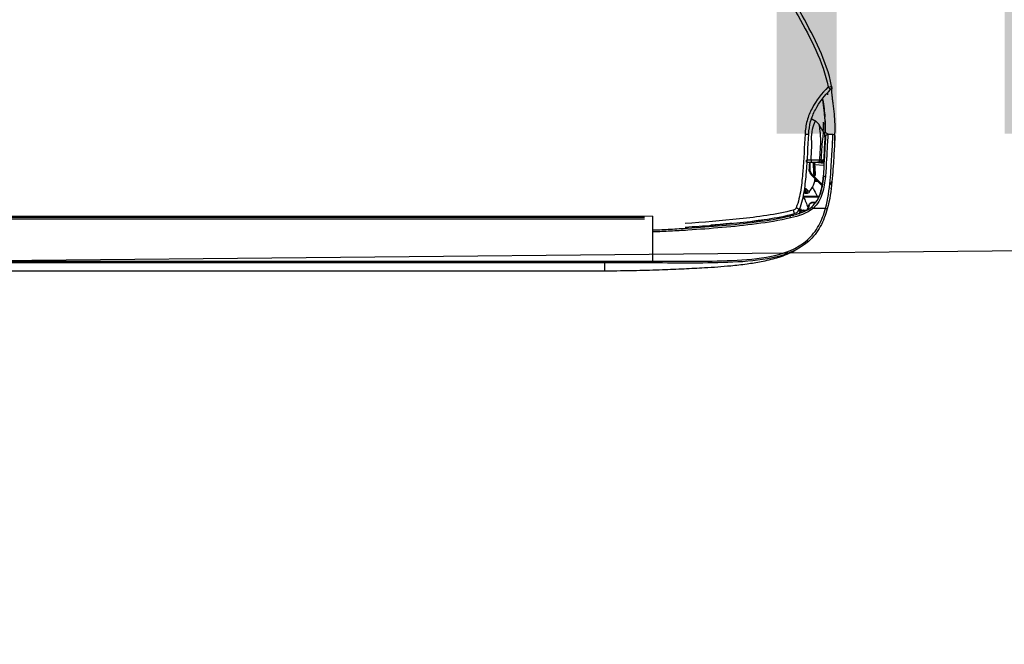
# Model space of a CAD drawing. Header units: millimetres. Extents: x 922208 to 1069538, y -182208 to -99877.
# Tile 109 of 256: x 983241 to 983492, y -161102 to -160942. Entities that reach past the tile are written whole.
import ezdxf
from ezdxf import colors
from ezdxf.entities.mleader import LeaderData, LeaderLine
from ezdxf.math import Vec2, Vec3

# ---------------------------------------------------------------- set-up
doc = ezdxf.new("R2010")
doc.units = ezdxf.units.MM
doc.header["$MEASUREMENT"] = 0
doc.linetypes.add('HIDDEN', pattern=[20, 10, -10])
for name, color, linetype, lineweight in [('IS_KLIM Opis_Średnice', 7, 'Continuous', 9), ('IS_POWRÓT', 5, 'HIDDEN', 30), ('Nowe_220-A Ściany_Nr_pióra__7', 7, 'Continuous', 13)]:
    doc.layers.add(name, color=color, linetype=linetype, lineweight=lineweight)
doc.layers.add('IS_KLIM_urządzenia', color=3, linetype='Continuous')
doc.styles.add('STYL_AUTOMATYCZNY_1', font='arial.ttf')

# ---------------------------------------------------------------- blocks, each defined once
blk = doc.blocks.new('parter01')
at = {"layer": 'Nowe_220-A Ściany_Nr_pióra__7', "color": 7, "linetype": 'Continuous', "lineweight": 0, "insert": (983422.05573, -101324.08834), "char_height": 125, "attachment_point": 7, "style": 'STYL_AUTOMATYCZNY_1'}
blk.add_mtext('\\A1;{\\pql;\\pt0;\\fArial|b0|i0|c238|p0;\\W1.000000;hp 85\\fArial|b0|i0|c238|p0;\\W1.000000;\\A1{\\H.66x;\\S^  ;}\\fArial|b0|i0|c238|p0;\\W1.000000;\\fArial|b0|i0|c238|p0;\\W1.000000;}', dxfattribs=at)
blk = doc.blocks.new('G$CFEA986A8')
at = {"layer": 'IS_KLIM_urządzenia', "linetype": 'Continuous'}
for p, q in [((965.15, 28.07), (964.65, 27.59)), ((964.65, 27.59), (965.09, 28)), ((965.09, 28), (964.65, 27.59)), ((965.08, 27.99), (964.65, 27.59)), ((965.08, 28), (964.75, 27.68)), ((964.76, 27.69), (965.08, 27.99)), ((965.13, 27.95), (965.13, 27.96)), ((965.13, 27.94), (965.13, 27.94)), ((965.13, 27.94), (965.13, 27.94)), ((960.8, 27.59), (960.8, 27.59)), ((960.8, 27.59), (960.8, 27.58)), ((960.8, 27.58), (960.8, 27.58)), ((962.82, 27.01), (965.29, 26.79)), ((965.33, 27.29), (963.06, 27.49)), ((965.34, 27.5), (963.25, 27.5)), ((963.62, 27.59), (963.77, 27.59)), ((963.77, 27.59), (963.62, 27.59)), ((963.62, 27.59), (963.62, 27.59)), ((963.62, 27.59), (963.62, 27.59)), ((963.78, 27.59), (963.64, 27.59)), ((963.65, 27.59), (963.64, 27.59)), ((963.64, 27.59), (963.65, 27.59)), ((964.65, 27.59), (963.77, 27.59)), ((964.65, 27.59), (963.78, 27.59)), ((963.81, 27.59), (964.11, 27.59)), ((964.11, 27.59), (963.81, 27.59)), ((964.65, 27.59), (963.82, 27.59)), ((963.82, 27.59), (963.82, 27.59)), ((963.96, 27.59), (964.65, 27.59)), ((963.96, 27.59), (963.96, 27.59)), ((964.65, 27.59), (963.96, 27.59)), ((963.96, 27.59), (964.65, 27.59)), ((963.96, 27.59), (963.96, 27.59)), ((964.65, 27.59), (963.96, 27.59)), ((964.64, 27.59), (964.65, 27.59)), ((964.66, 27.6), (964.65, 27.59)), ((964.65, 27.59), (964.66, 27.6)), ((964.65, 27.59), (964.65, 27.59)), ((964.65, 27.58), (964.65, 27.59)), ((964.65, 27.59), (964.65, 27.59)), ((964.65, 27.59), (964.65, 27.59)), ((964.65, 27.59), (964.65, 27.59)), ((964.65, 27.59), (964.65, 27.59)), ((964.65, 27.59), (964.65, 27.59)), ((964.65, 27.59), (964.65, 27.59)), ((964.65, 27.58), (964.65, 27.58)), ((962.04, 24.32), (962.13, 24.22)), ((962.13, 24.22), (964.85, 21.51)), ((962.13, 24.22), (962.49, 24.22)), ((962.49, 24.22), (962.22, 24.49)), ((964.88, 21.83), (962.49, 24.22)), ((962.49, 24.22), (962.63, 24.22)), ((46.52, 13.96), (921.55, 13.84)), ((48.58, 13.7), (919.48, 13.58)), ((919.48, 13.06), (48.58, 13.18)), ((921.53, 13.84), (921.53, 2.34)), ((58.73, 0), (909.33, -0.12)), ((58.74, 2.46), (909.33, 2.34)), ((909.33, 1.87), (58.74, 1.98))]:
    blk.add_line(p, q, dxfattribs=at)
for centre, radius, start, end in [((966.23, 46.82), 1, 314.7826, 11.7219), ((965.57, 23.69), 0.5, 174.3028, 174.8572)]:
    blk.add_arc(centre, radius, start, end, dxfattribs=at)
at = {"layer": 'IS_KLIM_urządzenia', "linetype": 'Continuous', "extrusion": (0, 0, -1)}
for centre, start, end in [((-966.24, 34.23), 2.819, 90), ((-967.54, 34.23), 90, 182.7932)]:
    blk.add_arc(centre, 0.5, start, end, dxfattribs=at)
at = {"layer": 'IS_KLIM_urządzenia', "linetype": 'Continuous'}
for centre, major_axis, ratio, start_param, end_param in [((966.23, 46.82), (-0.979, -0.203), 0.056856, 1.631801, 3.141593), ((966.23, 46.82), (-0.704, 0.71), 0.020204, 3.141593, 4.63148), ((960.36, 34.82), (0.999, -0.049), 0.051256, 4.768713, 6.283185), ((960.36, 34.78), (0.999, -0.047), 0.051373, 4.768607, 6.283185), ((960.8, 28.09), (0, 0.5), 0.002816, 3.141639, 4.764644), ((961.96, 28.09), (0, 0.5), 0.000868, 1.518284, 3.141546), ((963.62, 27.79), (0, -0.2), 0.000013, 0.000046, 1.220385), ((963.74, 28.09), (0, 0.5), 0.707175, 3.141658, 4.713759), ((964.11, 27.79), (0, 0.2), 0.000013, 3.141639, 4.361977), ((964.21, 28.09), (0, 0.5), 0.707187, 3.141658, 4.713902), ((961.71, 25.79), (-0.25, 0.009), 0.004928, 4.721292, 6.283312), ((964.1, 27.28), (-0.499, -0.033), 0.703948, 5.100293, 5.413725), ((962.22, 24.49), (0.177, 0.177), 0.009872, 1.573264, 3.141593), ((965.57, 23.69), (0.498, -0.05), 0.399009, 1.576336, 3.142289), ((965.57, 23.69), (0.498, -0.045), 0.399039, 1.572475, 3.141593), ((965.57, 23.75), (0.498, -0.042), 0.40242, 1.570829, 3.141593), ((966.78, 22.67), (-0.498, 0.048), 0.655613, 1.68664, 3.142509), ((960.03, 20.77), (-0.282, 0.413), 0.898755, 3.126761, 4.122323), ((960.3, 20.73), (0.367, 0.34), 0.8822, 4.14442, 5.443074), ((960.62, 20.38), (0.376, 0.33), 0.885836, 4.168001, 5.478744), ((957.43, 15.43), (0.263, -0.965), 0.021464, 0, 1.498233), ((958.09, 16.02), (0.925, -0.381), 0.043497, 4.774575, 6.283185), ((959.1, 15.2), (0.191, 0.059), 0.212832, 0.62596, 2.147611), ((959.21, 15.5), (-0.19, -0.061), 0.210046, 3.10566, 3.756008), ((959.99, 15.18), (0, 0.2), 0.433029, 0, 1.56207), ((961.57, 16.6), (-0.192, 0.056), 0.184381, 0, 0.981312), ((962.44, 15.81), (0.326, -0.379), 0.006066, 3.141593, 4.776304), ((962.34, 17.18), (0, 0.2), 0.576627, 0, 1.56207), ((965.61, 15.81), (-0.482, 0.133), 0.040619, 1.62052, 3.141593), ((956.69, 13.39), (0.117, -0.486), 0.019962, 1.512141, 3.141593), ((959.27, 14.73), (-0.18, 0.087), 0.196125, 0, 1.166038), ((960.96, 7.75), (-0.331, 0.375), 0.006851, 1.634627, 3.141593), ((921.53, 2.37), (0, 0.5), 0.000014, 1.623156, 3.109817)]:
    blk.add_ellipse(centre, major_axis=major_axis, ratio=ratio, start_param=start_param, end_param=end_param, dxfattribs=at)
at = {"layer": 'IS_KLIM_urządzenia', "linetype": 'Continuous', "extrusion": (0, 0, -1)}
for centre, major_axis, ratio, start_param, end_param in [((964.65, 28.09), (0.266, -0.423), 1, 5.550236, 6.844477), ((964.05, 27.59), (-0.725, 0), 0.000047, 1.659786, 2.553482), ((964.05, 27.59), (-0.725, 0), 0.000047, 3.72973, 4.623425)]:
    blk.add_ellipse(centre, major_axis=major_axis, ratio=ratio, start_param=start_param, end_param=end_param, dxfattribs=at)
at = {"layer": 'IS_KLIM_urządzenia', "linetype": 'Continuous'}
for points, knots in [([(954.75, 84.14), (954.63, 82.47), (954.61, 80.8), (954.69, 77.48), (954.82, 75.82), (955.37, 72.52), (955.81, 70.89), (957.03, 67.83), (957.82, 66.37), (960.23, 62.03), (961.84, 59.14), (964.54, 53.15), (965.62, 50.05), (966.3, 46.78)], [0, 0, 0, 0, 0.125, 0.125, 0.25, 0.25, 0.375, 0.375, 0.5, 0.5, 0.75, 0.75, 1, 1, 1, 1]), ([(967.2, 47.03), (965.86, 53.51), (962.85, 59.33), (958.84, 66.5), (958.05, 67.93), (956.79, 70.95), (956.34, 72.56), (955.76, 75.84), (955.63, 77.48), (955.55, 80.78), (955.57, 82.47), (955.68, 84.1)], [0, 0, 0, 0, 0.5, 0.5, 0.625, 0.625, 0.75, 0.75, 0.875, 0.875, 1, 1, 1, 1]), ([(966.3, 46.78), (964.67, 45.16), (963.24, 43.34), (961.67, 40.33), (961.23, 39.26), (960.62, 37.05), (960.47, 35.91), (960.41, 34.77)], [0, 0, 0, 0, 0.5, 0.5, 0.75, 0.75, 1, 1, 1, 1]), ([(961.36, 34.77), (961.41, 35.86), (961.55, 36.93), (962.13, 39.01), (962.55, 40.02), (964.04, 42.86), (965.39, 44.59), (966.93, 46.11)], [0, 0, 0, 0, 0.25, 0.25, 0.5, 0.5, 1, 1, 1, 1]), ([(967.94, 32.46), (967.98, 33.04), (968.04, 34.37), (968.09, 36.58), (968.01, 38.79), (967.83, 40.67), (967.66, 42.07), (967.47, 43.41), (967.32, 44.56), (967.24, 45.44), (967.23, 46.03), (967.25, 46.23), (967.27, 46.26)], [0, 0, 0, 0, 0.115267, 0.254457, 0.395518, 0.463491, 0.528201, 0.59274, 0.664878, 0.754718, 0.87115, 1, 1, 1, 1]), ([(967.3, 46.34), (967.3, 46.34), (967.31, 46.4), (967.29, 46.6), (967.29, 46.62), (967.29, 46.62)], [0, 0, 0, 0, 0.020014, 0.885037, 1, 1, 1, 1]), ([(965.56, 35.11), (965.56, 35.53), (965.57, 36.73), (965.52, 38.45), (965.36, 40.28), (965.19, 41.69), (965.03, 42.84), (964.95, 43.45), (964.92, 43.67)], [0, 0, 0, 0, 0.166496, 0.472954, 0.620259, 0.762905, 0.910022, 1, 1, 1, 1]), ([(961.96, 28.12), (962.02, 29.2), (962.07, 30.28), (962.16, 31.9), (962.19, 32.44), (962.06, 33.52), (962.05, 34.06), (962.26, 35.6), (962.42, 36.56), (962.87, 37.76), (963, 38.06), (963.01, 38.08)], [0, 0, 0, 0, 0.25, 0.25, 0.375, 0.375, 0.5, 0.5, 0.75, 0.75, 1, 1, 1, 1]), ([(964.07, 37.1), (963.98, 37.24), (963.79, 37.51), (963.45, 37.81), (963.16, 38.01), (963.04, 38.08), (963, 38.1)], [0, 0, 0, 0, 0.309065, 0.631823, 0.868077, 1, 1, 1, 1]), ([(964.07, 37.09), (963.98, 37.24), (963.78, 37.5), (963.44, 37.81), (963.16, 38), (963.05, 38.06), (963.01, 38.08)], [0, 0, 0, 0, 0.319138, 0.64537, 0.882709, 1, 1, 1, 1]), ([(965.05, 37.8), (965.06, 37.67), (965.08, 37.54), (965.1, 37.37), (965.1, 37.34), (965.1, 37.31)], [0, 0, 0, 0, 0.794972, 0.794972, 1, 1, 1, 1]), ([(964.04, 37.07), (964.04, 37.05), (964.05, 36.71), (964.19, 35.39), (964.31, 34.5), (964.4, 32.69), (964.28, 31.78), (964.18, 29.94), (964.14, 29.01), (964.09, 28.09)], [0, 0, 0, 0, 0.25, 0.25, 0.5, 0.5, 0.75, 0.75, 1, 1, 1, 1]), ([(964.56, 28.09), (964.61, 29), (964.65, 29.9), (964.75, 31.71), (964.82, 32.66), (965.03, 34.22), (965.11, 34.83), (965.16, 35.22), (965.17, 35.23), (965.17, 35.22), (965.17, 35.22), (965.17, 35.22)], [0, 0, 0, 0, 0.284008, 0.284008, 0.568016, 0.568016, 0.852024, 0.852024, 0.994028, 0.994028, 1, 1, 1, 1]), ([(965.46, 34.09), (965.46, 34.09), (965.46, 34.09), (965.46, 34.09), (965.46, 34.13), (965.46, 34.18), (965.46, 34.24), (965.45, 34.36), (965.43, 34.59), (965.34, 34.9), (965.23, 35.11), (965.15, 35.22)], [0, 0, 0, 0, 0.001602, 0.502486, 0.642444, 0.701637, 0.729046, 0.756167, 0.815817, 0.90057, 1, 1, 1, 1]), ([(965.16, 35.25), (965.59, 35.16), (966, 35.01), (966.42, 34.77), (966.45, 34.76), (966.47, 34.74)], [0, 0, 0, 0, 0.941622, 0.941622, 1, 1, 1, 1]), ([(965.16, 35.22), (965.2, 35.15), (965.31, 34.98), (965.39, 34.73), (965.43, 34.55), (965.44, 34.49)], [0, 0, 0, 0, 0.324072, 0.765618, 1, 1, 1, 1]), ([(965.46, 34.03), (965.46, 34.06), (965.46, 34.12), (965.46, 34.12), (965.46, 34.12), (965.46, 34.13), (965.46, 34.13), (965.46, 34.15), (965.46, 34.19), (965.46, 34.32), (965.43, 34.62), (965.36, 34.97), (965.2, 35.18), (965.16, 35.22)], [0, 0, 0, 0, 0.103876, 0.340883, 0.382554, 0.387142, 0.39037, 0.395164, 0.414092, 0.462737, 0.590801, 0.905937, 1, 1, 1, 1]), ([(960.41, 34.72), (960.26, 31.56), (960.06, 28.4), (959.71, 23.67), (959.56, 22.09), (959.07, 18.98), (958.75, 17.44), (958.13, 15.95)], [0, 0, 0, 0, 0.5, 0.5, 0.75, 0.75, 1, 1, 1, 1]), ([(959.02, 15.64), (959.64, 17.15), (959.98, 18.72), (960.49, 21.88), (960.64, 23.48), (961.01, 28.3), (961.2, 31.53), (961.35, 34.73)], [0, 0, 0, 0, 0.25, 0.25, 0.5, 0.5, 1, 1, 1, 1]), ([(960.41, 34.77), (960.41, 34.77), (960.41, 34.77), (960.41, 34.75), (960.41, 34.74), (960.41, 34.72)], [0, 0, 0, 0, 0.001414, 0.001414, 1, 1, 1, 1]), ([(961.35, 34.73), (961.35, 34.73), (961.35, 34.73), (961.35, 34.74), (961.36, 34.76), (961.36, 34.77)], [0, 0, 0, 0, 0.001471, 0.001471, 1, 1, 1, 1]), ([(965.08, 23.79), (965.34, 26.88), (965.47, 29.57), (965.69, 33.25), (965.74, 34.25), (965.74, 34.25)], [0, 0, 0, 0, 0.500106, 0.500106, 1, 1, 1, 1]), ([(965.46, 34.05), (965.46, 34.04), (965.46, 34.03), (965.45, 33.91), (965.44, 33.65), (965.38, 32.61), (965.33, 31.63), (965.24, 29.85), (965.2, 28.96), (965.15, 28.07)], [0, 0, 0, 0, 0.02439, 0.02439, 0.219512, 0.219512, 0.609756, 0.609756, 1, 1, 1, 1]), ([(966.24, 34.73), (966.24, 34.73), (966.19, 33.69), (965.98, 29.9), (965.85, 27.14), (965.59, 23.95)], [0, 0, 0, 0, 0.5, 0.5, 1, 1, 1, 1]), ([(965.63, 15.79), (966.27, 18.17), (966.59, 20.61), (967.02, 25.18), (967.13, 27.31), (967.34, 30.85), (967.42, 32.29), (967.52, 34.22), (967.54, 34.73), (967.54, 34.73)], [0, 0, 0, 0, 0.25, 0.25, 0.5, 0.5, 0.75, 0.75, 1, 1, 1, 1]), ([(968.04, 34.21), (968.04, 34.21), (968.01, 33.7), (967.91, 31.81), (967.82, 30.4), (967.61, 26.94), (967.5, 24.85), (967.06, 20.38), (966.74, 18), (966.09, 15.68)], [0, 0, 0, 0, 0.25, 0.25, 0.5, 0.5, 0.75, 0.75, 1, 1, 1, 1]), ([(967.95, 32.55), (967.95, 32.54), (967.95, 32.54), (967.95, 32.53), (967.95, 32.53), (967.95, 32.53), (967.95, 32.52), (967.95, 32.52)], [0, 0, 0, 0, 0.491862, 0.491862, 0.745898, 0.745898, 1, 1, 1, 1]), ([(961.96, 28.12), (961.63, 28.12), (961.3, 28.12), (960.91, 28.12), (960.86, 28.12), (960.81, 28.12)], [0, 0, 0, 0, 0.8646, 0.8646, 1, 1, 1, 1]), ([(964.09, 28.09), (963.86, 28.1), (963.57, 28.1), (962.96, 28.11), (962.63, 28.11), (962.19, 28.12), (962.07, 28.12), (961.96, 28.12)], [0, 0, 0, 0, 0.429825, 0.429825, 0.859756, 0.859756, 1, 1, 1, 1]), ([(965.15, 28.07), (965.15, 28.07), (965.11, 28.07), (964.96, 28.08), (964.85, 28.08), (964.67, 28.09), (964.62, 28.09), (964.56, 28.09)], [0, 0, 0, 0, 0.429933, 0.429933, 0.859697, 0.859697, 1, 1, 1, 1]), ([(961.46, 25.8), (961.45, 25.7), (961.46, 25.6), (961.49, 25.29), (961.56, 25.06), (961.74, 24.69), (961.85, 24.53), (962, 24.36), (962.02, 24.34), (962.04, 24.32)], [0, 0, 0, 0, 0.177731, 0.177731, 0.59018, 0.59018, 0.940555, 0.940555, 1, 1, 1, 1]), ([(961.52, 27.59), (961.52, 27.5), (961.51, 27.41), (961.49, 26.81), (961.47, 26.31), (961.46, 25.8)], [0, 0, 0, 0, 0.152905, 0.152905, 1, 1, 1, 1]), ([(961.63, 27.59), (961.65, 27.59), (961.67, 27.59), (961.77, 27.59), (961.86, 27.59), (962.03, 27.59), (962.11, 27.59), (962.18, 27.59), (962.19, 27.59), (962.2, 27.59)], [0, 0, 0, 0, 0.082278, 0.082278, 0.515336, 0.515336, 0.94848, 0.94848, 1, 1, 1, 1]), ([(961.7, 25.79), (961.71, 25.96), (961.72, 26.13), (961.74, 26.73), (961.75, 27.16), (961.77, 27.59)], [0, 0, 0, 0, 0.277754, 0.277754, 1, 1, 1, 1]), ([(962.22, 24.49), (962.08, 24.63), (961.96, 24.8), (961.79, 25.15), (961.74, 25.34), (961.71, 25.62), (961.7, 25.71), (961.7, 25.79)], [0, 0, 0, 0, 0.410681, 0.410681, 0.822529, 0.822529, 1, 1, 1, 1]), ([(961.96, 27.59), (962.06, 27.59), (962.15, 27.59), (962.52, 27.59), (962.8, 27.59), (963.31, 27.59), (963.54, 27.59), (963.74, 27.59)], [0, 0, 0, 0, 0.140214, 0.140214, 0.570124, 0.570124, 1, 1, 1, 1]), ([(962.2, 27.59), (962.36, 27.59), (962.53, 27.59), (963.01, 27.59), (963.32, 27.59), (963.62, 27.59)], [0, 0, 0, 0, 0.351844, 0.351844, 1, 1, 1, 1]), ([(962.41, 27.59), (962.46, 26.77), (962.51, 25.96), (962.59, 24.83), (962.61, 24.52), (962.63, 24.22)], [0, 0, 0, 0, 0.726529, 0.726529, 1, 1, 1, 1]), ([(962.85, 24.21), (962.84, 24.38), (962.82, 24.54), (962.77, 25.38), (962.73, 26.04), (962.67, 27), (962.65, 27.3), (962.63, 27.59)], [0, 0, 0, 0, 0.147619, 0.147619, 0.738093, 0.738093, 1, 1, 1, 1]), ([(963.06, 27.49), (963.03, 27.49), (962.99, 27.48), (962.93, 27.44), (962.9, 27.41), (962.86, 27.33), (962.84, 27.29), (962.82, 27.19), (962.81, 27.14), (962.81, 27.06), (962.81, 27.04), (962.82, 27.01)], [0, 0, 0, 0, 0.247479, 0.247479, 0.496795, 0.496795, 0.717384, 0.717384, 0.907765, 0.907765, 1, 1, 1, 1]), ([(963.62, 27.59), (963.63, 27.59), (963.63, 27.59), (963.63, 27.59), (963.64, 27.59), (963.67, 27.59), (963.7, 27.59), (963.73, 27.59), (963.74, 27.59), (963.75, 27.59)], [0, 0, 0, 0, 0.03684, 0.03684, 0.184198, 0.184198, 0.773632, 0.773632, 1, 1, 1, 1]), ([(963.62, 27.59), (963.64, 27.59), (963.66, 27.59), (963.7, 27.59), (963.73, 27.59), (963.76, 27.59), (963.77, 27.59), (963.78, 27.59)], [0, 0, 0, 0, 0.33263, 0.33263, 0.794188, 0.794188, 1, 1, 1, 1]), ([(963.62, 27.59), (963.63, 27.59), (963.63, 27.59), (963.64, 27.59), (963.64, 27.59), (963.67, 27.59), (963.7, 27.59), (963.76, 27.59), (963.79, 27.59), (963.82, 27.59)], [0, 0, 0, 0, 0.02531, 0.02531, 0.126549, 0.126549, 0.531507, 0.531507, 1, 1, 1, 1]), ([(963.78, 27.59), (963.77, 27.59), (963.76, 27.59), (963.72, 27.59), (963.68, 27.59), (963.65, 27.59)], [0, 0, 0, 0, 0.257776, 0.257776, 1, 1, 1, 1]), ([(963.65, 27.59), (963.66, 27.59), (963.67, 27.59), (963.72, 27.59), (963.75, 27.59), (963.78, 27.59)], [0, 0, 0, 0, 0.26079, 0.26079, 1, 1, 1, 1]), ([(964.21, 27.59), (964.25, 27.59), (964.29, 27.59), (964.43, 27.59), (964.51, 27.59), (964.62, 27.59), (964.65, 27.59), (964.65, 27.59)], [0, 0, 0, 0, 0.140473, 0.140473, 0.570712, 0.570712, 1, 1, 1, 1]), ([(964.21, 27.58), (964.25, 27.58), (964.28, 27.58), (964.42, 27.58), (964.51, 27.58), (964.62, 27.58), (964.65, 27.58), (964.65, 27.58)], [0, 0, 0, 0, 0.140333, 0.140333, 0.570144, 0.570144, 1, 1, 1, 1]), ([(964.84, 27.63), (964.84, 27.63), (964.83, 27.62), (964.81, 27.61), (964.8, 27.61), (964.76, 27.6), (964.72, 27.59), (964.67, 27.59), (964.66, 27.59), (964.65, 27.59)], [0, 0, 0, 0, 0.370218, 0.370218, 0.528672, 0.528672, 0.919032, 0.919032, 1, 1, 1, 1]), ([(962.11, 16.19), (963.2, 17.13), (963.9, 18.42), (964.76, 21.07), (964.95, 22.43), (965.07, 23.73)], [0, 0, 0, 0, 0.5, 0.5, 1, 1, 1, 1]), ([(965.59, 23.89), (965.46, 22.49), (965.26, 21.03), (964.35, 18.18), (963.6, 16.81), (962.45, 15.79)], [0, 0, 0, 0, 0.5, 0.5, 1, 1, 1, 1]), ([(962.63, 24.22), (962.65, 24.22), (962.68, 24.21), (962.74, 24.21), (962.76, 24.21), (962.8, 24.21), (962.82, 24.21), (962.84, 24.21), (962.84, 24.21), (962.85, 24.21)], [0, 0, 0, 0, 0.315815, 0.315815, 0.631664, 0.631664, 0.946964, 0.946964, 1, 1, 1, 1]), ([(962.77, 22.21), (962.82, 22.35), (962.87, 22.55), (962.93, 22.97), (962.95, 23.17), (962.97, 23.39)], [0, 0, 0, 0, 0.583115, 0.583115, 1, 1, 1, 1]), ([(962.85, 24.21), (962.86, 24.21), (962.88, 24.21), (962.93, 24.21), (962.96, 24.21), (963, 24.21)], [0, 0, 0, 0, 0.325415, 0.325415, 1, 1, 1, 1]), ([(965.07, 23.73), (965.07, 23.69), (965.06, 23.65), (965.05, 23.52), (965.04, 23.43), (965.02, 23.17), (965, 23.02), (964.95, 22.61), (964.91, 22.36), (964.82, 21.77), (964.76, 21.43), (964.53, 20.35), (964.32, 19.62), (963.81, 18.4), (963.54, 17.9), (963.22, 17.43)], [0, 0, 0, 0, 0.01825, 0.01825, 0.060304, 0.060304, 0.132525, 0.132525, 0.246095, 0.246095, 0.402611, 0.402611, 0.74532, 0.74532, 1, 1, 1, 1]), ([(967.28, 22.63), (967.28, 22.59), (967.27, 22.55), (967.27, 22.49), (967.26, 22.47), (967.26, 22.46), (967.26, 22.46), (967.26, 22.46)], [0, 0, 0, 0, 0.498718, 0.498718, 0.99668, 0.99668, 1, 1, 1, 1]), ([(960.77, 20.72), (960.77, 20.72), (960.76, 20.73), (960.71, 20.77), (960.67, 20.79), (960.58, 20.79), (960.53, 20.78), (960.49, 20.75)], [0, 0, 0, 0, 0.062565, 0.062565, 0.548357, 0.548357, 1, 1, 1, 1]), ([(961.01, 19.74), (961.09, 19.73), (961.31, 19.75), (961.54, 19.93), (961.64, 20.09), (961.66, 20.13)], [0, 0, 0, 0, 0.289751, 0.808576, 1, 1, 1, 1]), ([(961.09, 20.37), (961.18, 20.27), (961.28, 20.21), (961.49, 20.18), (961.61, 20.24), (961.71, 20.35)], [0, 0, 0, 0, 0.456839, 0.456839, 1, 1, 1, 1]), ([(962.31, 21.21), (962.46, 20.92), (962.62, 20.62), (963.03, 19.85), (963.28, 19.36), (963.53, 18.88)], [0, 0, 0, 0, 0.379029, 0.379029, 1, 1, 1, 1]), ([(966.78, 22.01), (966.78, 22.01), (966.84, 22), (966.95, 22.03), (967.07, 22.1), (967.16, 22.19), (967.21, 22.27), (967.24, 22.34), (967.25, 22.39), (967.26, 22.43), (967.26, 22.44), (967.26, 22.45), (967.26, 22.45), (967.26, 22.45), (967.26, 22.46), (967.26, 22.46), (967.26, 22.46)], [0, 0, 0, 0, 0.014957, 0.230647, 0.404323, 0.550842, 0.673461, 0.771778, 0.844068, 0.888574, 0.900891, 0.909159, 0.918712, 0.93551, 0.981208, 1, 1, 1, 1]), ([(967.26, 22.46), (967.26, 22.46), (967.26, 22.46), (967.26, 22.47), (967.27, 22.49), (967.27, 22.53), (967.27, 22.55), (967.27, 22.58)], [0, 0, 0, 0, 0.000031, 0.000031, 0.61098, 0.61098, 1, 1, 1, 1]), ([(963.92, 18.68), (963.54, 18.68), (963.16, 18.68), (962.34, 18.68), (961.91, 18.68), (961.21, 18.68), (960.95, 18.68), (960.49, 18.68), (960.29, 18.68), (960.1, 18.68)], [0, 0, 0, 0, 0.296997, 0.296997, 0.640532, 0.640532, 0.845161, 0.845161, 1, 1, 1, 1]), ([(960.1, 18.68), (960.27, 18.25), (960.44, 17.81), (960.79, 16.91), (960.98, 16.43), (961.16, 15.96)], [0, 0, 0, 0, 0.478968, 0.478968, 1, 1, 1, 1]), ([(960.12, 18.88), (960.23, 18.88), (960.34, 18.88), (960.88, 18.88), (961.32, 18.88), (961.94, 18.88), (962.11, 18.88), (962.86, 18.88), (963.43, 18.88), (964, 18.88)], [0, 0, 0, 0, 0.084494, 0.084494, 0.422472, 0.422472, 0.560579, 0.560579, 1, 1, 1, 1]), ([(960.15, 19.88), (960.2, 19.89), (960.24, 19.89), (960.42, 19.9), (960.55, 19.92), (960.67, 19.93)], [0, 0, 0, 0, 0.263267, 0.263267, 1, 1, 1, 1]), ([(961.01, 19.71), (960.99, 19.7), (960.97, 19.7), (960.86, 19.72), (960.76, 19.8), (960.67, 19.93)], [0, 0, 0, 0, 0.175003, 0.175003, 1, 1, 1, 1]), ([(957.47, 15.37), (955.22, 14.75), (952.93, 14.35), (948.34, 13.64), (946.03, 13.36), (939.09, 12.61), (934.45, 12.24), (929.8, 11.96)], [0, 0, 0, 0, 0.25, 0.25, 0.5, 0.5, 1, 1, 1, 1]), ([(958.13, 15.95), (958.09, 15.85), (958.03, 15.75), (957.88, 15.59), (957.79, 15.51), (957.62, 15.42), (957.55, 15.39), (957.47, 15.37)], [0, 0, 0, 0, 0.368676, 0.368676, 0.737518, 0.737518, 1, 1, 1, 1]), ([(957.69, 14.47), (957.85, 14.51), (958, 14.57), (958.33, 14.76), (958.51, 14.9), (958.81, 15.23), (958.93, 15.43), (959.02, 15.64)], [0, 0, 0, 0, 0.262451, 0.262451, 0.631307, 0.631307, 1, 1, 1, 1]), ([(959.09, 14.81), (959.14, 14.92), (959.2, 15.01), (959.36, 15.16), (959.45, 15.23), (959.64, 15.32), (959.75, 15.36), (959.91, 15.38), (959.95, 15.38), (959.99, 15.38)], [0, 0, 0, 0, 0.291856, 0.291856, 0.579131, 0.579131, 0.886367, 0.886367, 1, 1, 1, 1]), ([(959.9, 15.18), (959.87, 15.18), (959.84, 15.18), (959.71, 15.16), (959.63, 15.14), (959.47, 15.06), (959.4, 15.01), (959.28, 14.88), (959.22, 14.81), (959.18, 14.73)], [0, 0, 0, 0, 0.114875, 0.114875, 0.424433, 0.424433, 0.71152, 0.71152, 1, 1, 1, 1]), ([(959.99, 15.38), (960.11, 15.38), (960.23, 15.38), (960.55, 15.38), (960.74, 15.38), (960.94, 15.38)], [0, 0, 0, 0, 0.379834, 0.379834, 1, 1, 1, 1]), ([(960.98, 7.72), (962.17, 8.78), (963.14, 10.05), (964.66, 12.8), (965.21, 14.27), (965.63, 15.79)], [0, 0, 0, 0, 0.5, 0.5, 1, 1, 1, 1]), ([(966.09, 15.68), (965.66, 14.11), (965.09, 12.61), (963.52, 9.78), (962.52, 8.46), (961.29, 7.38)], [0, 0, 0, 0, 0.5, 0.5, 1, 1, 1, 1]), ([(961.38, 16.66), (961.41, 16.76), (961.46, 16.86), (961.57, 17.03), (961.64, 17.1), (961.8, 17.23), (961.89, 17.28), (962.1, 17.36), (962.22, 17.38), (962.34, 17.38)], [0, 0, 0, 0, 0.230955, 0.230955, 0.455697, 0.455697, 0.706422, 0.706422, 1, 1, 1, 1]), ([(962.23, 17.18), (962.13, 17.18), (962.04, 17.16), (961.87, 17.1), (961.79, 17.06), (961.67, 16.96), (961.61, 16.9), (961.52, 16.77), (961.48, 16.69), (961.46, 16.61)], [0, 0, 0, 0, 0.299295, 0.299295, 0.552236, 0.552236, 0.775182, 0.775182, 1, 1, 1, 1]), ([(963.03, 17.18), (962.84, 17.18), (962.66, 17.18), (962.39, 17.18), (962.31, 17.18), (962.23, 17.18)], [0, 0, 0, 0, 0.696556, 0.696556, 1, 1, 1, 1]), ([(962.34, 17.38), (962.45, 17.38), (962.56, 17.38), (962.84, 17.38), (963.01, 17.38), (963.18, 17.38)], [0, 0, 0, 0, 0.390013, 0.390013, 1, 1, 1, 1]), ([(965.63, 15.79), (964.68, 15.79), (963.74, 15.79), (962.68, 15.79), (962.57, 15.79), (962.45, 15.79)], [0, 0, 0, 0, 0.894615, 0.894615, 1, 1, 1, 1]), ([(921.68, 10.32), (923.14, 10.32), (924.6, 10.43), (927.53, 10.58), (928.99, 10.67), (933.37, 10.94), (936.29, 11.16), (942.12, 11.68), (945.03, 11.98), (950.83, 12.75), (953.72, 13.19), (956.57, 13.87)], [0, 0, 0, 0, 0.125, 0.125, 0.25, 0.25, 0.5, 0.5, 0.75, 0.75, 1, 1, 1, 1]), ([(956.7, 13.36), (953.84, 12.67), (950.94, 12.23), (945.12, 11.46), (942.19, 11.16), (936.34, 10.64), (933.41, 10.42), (929.01, 10.14), (927.55, 10.06), (924.61, 9.91), (923.15, 9.8), (921.68, 9.8)], [0, 0, 0, 0, 0.25, 0.25, 0.5, 0.5, 0.75, 0.75, 0.875, 0.875, 1, 1, 1, 1]), ([(929.86, 11.03), (934.54, 11.32), (939.21, 11.68), (946.19, 12.44), (948.51, 12.73), (953.12, 13.44), (955.43, 13.85), (957.69, 14.47)], [0, 0, 0, 0, 0.5, 0.5, 0.75, 0.75, 1, 1, 1, 1]), ([(946.91, 12.54), (947.25, 12.59), (947.6, 12.63), (948.23, 12.71), (948.52, 12.75), (949.02, 12.82), (949.22, 12.85), (949.52, 12.89), (949.61, 12.91), (949.66, 12.91), (949.67, 12.91), (949.67, 12.91)], [0, 0, 0, 0, 0.235675, 0.235675, 0.471347, 0.471347, 0.702455, 0.702455, 0.927895, 0.927895, 1, 1, 1, 1]), ([(959.09, 14.81), (959.03, 14.7), (958.97, 14.58), (958.89, 14.43), (958.88, 14.39), (958.86, 14.36)], [0, 0, 0, 0, 0.758703, 0.758703, 1, 1, 1, 1]), ([(941.83, 11.98), (941.83, 11.98), (940.36, 11.82), (937.4, 11.57), (936.9, 11.53), (936.37, 11.49)], [0, 0, 0, 0, 0.843393, 0.843393, 1, 1, 1, 1]), ([(921.53, 2.34), (928.28, 2.34), (935.04, 2.23), (945.16, 2.67), (948.53, 2.93), (955.11, 4.29), (958.41, 5.45), (960.98, 7.72)], [0, 0, 0, 0, 0.5, 0.5, 0.75, 0.75, 1, 1, 1, 1]), ([(909.33, -0.12), (912.02, -0.11), (916.93, -0.06), (923.67, 0.16), (929.46, 0.4), (934.16, 0.64), (938.14, 0.89), (941.72, 1.18), (945.46, 1.6), (949.41, 2.23), (953.39, 3.16), (956.26, 4.22), (957.73, 4.98), (957.91, 5.08)], [0, 0, 0, 0, 0.162416, 0.296482, 0.407414, 0.51304, 0.581672, 0.650774, 0.735588, 0.811186, 0.895706, 0.987614, 1, 1, 1, 1]), ([(961.29, 7.38), (958.75, 5.12), (955.39, 3.88), (948.76, 2.48), (945.36, 2.21), (935.15, 1.75), (928.34, 1.87), (921.53, 1.87)], [0, 0, 0, 0, 0.25, 0.25, 0.5, 0.5, 1, 1, 1, 1]), ([(921.53, 1.87), (921.2, 1.87), (920.86, 1.87), (919.2, 1.87), (917.86, 1.87), (914.13, 1.87), (911.73, 1.87), (909.33, 1.87)], [0, 0, 0, 0, 0.081967, 0.081967, 0.409835, 0.409835, 1, 1, 1, 1])]:
    blk.add_open_spline(points, degree=3, knots=knots, dxfattribs=at)
for points, degree in [([(966.26, 44.75), (966.23, 44.93), (966.2, 45.11), (966.17, 45.29)], 3), ([(966.94, 46.13), (967.09, 46.15), (967.24, 46.22), (967.29, 46.32)], 3), ([(967.29, 46.32), (967.31, 46.43), (967.3, 46.54), (967.28, 46.65)], 3), ([(967.29, 46.32), (967.29, 46.33), (967.3, 46.34), (967.3, 46.34)], 3), ([(964.94, 43.51), (965.19, 42.03), (965.36, 40.54), (965.46, 39.04)], 3), ([(963.02, 38.08), (962.56, 38.37), (962.05, 38.54)], 2), ([(963.01, 38.08), (962.7, 38.26), (962.38, 38.43), (962.05, 38.54)], 3), ([(963.01, 38.08), (963.43, 37.83), (963.78, 37.48), (964.04, 37.07)], 3), ([(965.48, 38.69), (965.55, 37.5), (965.57, 36.3), (965.55, 35.08)], 3), ([(965.18, 35.2), (964.59, 36.16), (964.01, 37.11)], 2), ([(965.07, 35.52), (965.08, 36.12), (965.09, 36.71), (965.1, 37.31)], 3), ([(965.76, 34.34), (965.65, 34.4), (965.55, 34.45), (965.44, 34.49)], 3), ([(966.24, 34.73), (966.67, 34.73), (967.1, 34.73), (967.54, 34.73)], 3), ([(967.95, 32.52), (967.94, 32.5), (967.94, 32.48), (967.94, 32.45)], 3), ([(964.56, 28.09), (964.41, 28.09), (964.25, 28.09), (964.09, 28.09)], 3), ([(960.8, 27.59), (961.08, 27.59), (961.36, 27.59), (961.63, 27.59)], 3), ([(960.8, 27.59), (961.19, 27.59), (961.58, 27.59), (961.96, 27.59)], 3), ([(960.8, 27.58), (961.04, 27.58), (961.28, 27.58), (961.52, 27.58)], 3), ([(960.8, 27.58), (961.04, 27.58), (961.28, 27.58), (961.52, 27.58)], 3), ([(961.46, 25.8), (961.45, 25.65), (961.45, 25.49), (961.44, 25.34)], 3), ([(961.44, 25.33), (961.45, 25.49), (961.45, 25.64), (961.46, 25.8)], 3), ([(961.44, 25.33), (961.44, 25.34), (961.44, 25.34), (961.44, 25.34)], 3), ([(961.44, 25.34), (961.44, 25.34), (961.44, 25.34), (961.44, 25.34)], 3), ([(961.53, 25.25), (961.5, 25.28), (961.47, 25.31), (961.44, 25.33)], 3), ([(962.82, 27.01), (962.88, 26.08), (962.94, 25.14), (963, 24.21)], 3), ([(963.12, 27.59), (963.12, 27.56), (963.12, 27.52), (963.12, 27.48)], 3), ([(963.61, 27.59), (963.61, 27.59), (963.62, 27.59), (963.62, 27.59)], 3), ([(963.61, 27.59), (963.62, 27.59), (963.62, 27.59), (963.62, 27.59)], 3), ([(963.62, 27.59), (964.65, 27.59)], 1), ([(963.62, 27.59), (963.62, 27.59), (963.62, 27.59), (963.62, 27.59)], 3), ([(963.62, 27.59), (963.62, 27.59), (963.62, 27.59), (963.62, 27.59)], 3), ([(963.62, 27.59), (963.62, 27.59), (963.62, 27.59), (963.62, 27.59)], 3), ([(964.65, 27.59), (963.72, 27.59)], 1), ([(963.74, 27.59), (963.9, 27.59), (964.05, 27.59), (964.21, 27.59)], 3), ([(963.75, 27.58), (964.65, 27.58)], 1), ([(963.82, 27.58), (963.95, 27.58), (964.08, 27.58), (964.21, 27.58)], 3), ([(964.07, 27.63), (964.08, 27.59), (964.07, 27.54), (964.07, 27.5)], 3), ([(964.84, 27.63), (964.84, 27.63), (964.84, 27.63)], 2), ([(963.68, 22.68), (963.41, 22.68), (963.15, 22.68), (962.88, 22.68)], 3), ([(962.91, 22.88), (963.1, 22.88), (963.29, 22.88), (963.48, 22.88)], 3), ([(964.99, 22.88), (965.02, 23.18), (965.05, 23.49), (965.08, 23.79)], 3), ([(965.08, 23.79), (965.07, 23.76), (965.07, 23.74)], 2), ([(965.59, 23.95), (965.59, 23.93), (965.59, 23.91), (965.59, 23.89)], 3), ([(960.36, 20.28), (960.28, 20.27), (960.21, 20.27), (960.13, 20.27)], 3), ([(960.67, 19.93), (960.57, 20.04), (960.47, 20.16), (960.36, 20.28)], 3), ([(960.77, 20.72), (960.88, 20.6), (960.99, 20.49), (961.09, 20.37)], 3), ([(961.71, 20.35), (962.17, 20.89), (962.5, 21.51), (962.77, 22.21)], 3), ([(967.08, 20.79), (967.09, 20.91), (967.11, 21.03), (967.12, 21.15)], 3), ([(960.32, 19.65), (961.01, 19.71)], 1), ([(956.57, 13.87), (958.54, 14.35), (960.56, 14.86), (962.11, 16.19)], 3), ([(962.45, 15.79), (960.85, 14.4), (958.75, 13.85), (956.7, 13.36)], 3), ([(958.99, 15.2), (958.96, 15.28), (958.94, 15.36), (958.91, 15.43)], 3), ([(959.13, 14.84), (959.07, 14.95), (959.03, 15.08), (958.99, 15.2)], 3), ([(959.14, 15.62), (959.18, 15.51), (959.21, 15.39), (959.25, 15.28)], 3), ([(959.25, 15.28), (959.29, 15.37), (959.32, 15.47), (959.36, 15.57)], 3), ([(959.25, 15.28), (959.26, 15.22), (959.28, 15.16), (959.3, 15.1)], 3), ([(959.47, 15.22), (959.43, 15.33), (959.39, 15.45), (959.36, 15.57)], 3), ([(960.55, 15.18), (960.34, 15.18), (960.12, 15.18), (959.9, 15.18)], 3), ([(960.96, 15.39), (961.12, 15.8), (961.26, 16.23), (961.38, 16.66)], 3), ([(961.46, 16.61), (961.35, 16.22), (961.22, 15.84), (961.09, 15.47)], 3), ([(951.29, 13.18), (951.31, 13.06), (951.34, 12.94), (951.37, 12.81)], 3), ([(955.23, 13.58), (955.2, 13.68), (955.18, 13.77), (955.15, 13.87)], 3), ([(955.37, 13.91), (955.39, 13.82), (955.42, 13.72), (955.44, 13.63)], 3), ([(955.66, 13.67), (955.63, 13.77), (955.61, 13.86), (955.58, 13.96)], 3), ([(955.71, 13.68), (955.63, 13.97)], 1), ([(957.22, 14.35), (957.26, 14.21), (957.31, 14.07), (957.35, 13.93)], 3), ([(958.86, 14.36), (958.94, 14.51), (959.01, 14.66), (959.09, 14.81)], 3), ([(961.43, 7.5), (961.59, 7.65), (961.75, 7.8), (961.9, 7.95)], 3), ([(909.33, 2.34), (909.33, 2.09), (909.33, 1.88), (909.33, 1.87)], 3), ([(909.33, 2.34), (913.4, 2.34), (917.46, 2.34), (921.53, 2.34)], 3), ([(909.33, -0.12), (909.33, -0.12), (909.33, 0.54), (909.33, 1.87)], 3)]:
    blk.add_open_spline(points, degree=degree, dxfattribs=at)

msp = doc.modelspace()

# ---------------------------------------------------------------- block references
at = {"layer": 'IS_POWRÓT', "color": 27, "linetype": 'ByBlock', "lineweight": 30}
msp.add_blockref('parter01', (0, -59685.16), dxfattribs=at)

# ---------------------------------------------------------------- next in the draw order: block references
at = {"layer": 'IS_KLIM_urządzenia'}
msp.add_blockref('G$CFEA986A8', (982481.03, -161006.45), dxfattribs=at)

# ---------------------------------------------------------------- next in the draw order: leaders
at = {"layer": 'IS_KLIM Opis_Średnice', "ltscale": 30}
ml = msp.add_multileader_mtext('Standard', dxfattribs=at)
ml.set_content('{\\fArial|b0|i0|c238|p0;\\C7;Odprowadzenie skroplin (przewód tłoczny) od klimatyzatora zastosować pompkę skroplin. W związku z brakiiem w pobliżu istenijącego pionu kanalizacyji sanitarnej skropliny z klimatyzacji zaleca się odprowadzić na zewnątrz budynku. W tym celu należy zamontować rurę odpływową, która skieruje wodę do rynny lub specjalnego zbiornika. Należy pamiętać o regularnym opróżnianiu zbiornika, aby zapobiec jego przepełnieniu. Ustalić bezpośrednio z Inwestrem podczas  robót budowlanych.  }', color=256)
ml.set_leader_properties()
ml.build(insert=Vec2(0, 0))
ml.multileader.update_dxf_attribs({"text_left_attachment_type": 6, "text_right_attachment_type": 6, "dogleg_length": 0.36})
ctx = ml.context
ctx.base_point, ctx.char_height, ctx.plane_origin, ctx.plane_y_axis = Vec3(974324.55, -162309.29), 150, Vec3(1001492.73, -152860.84), Vec3(0, -1)
ctx.left_attachment, ctx.right_attachment = 6, 6
notes = []
notes.append((ctx, [(0, (1, 1, 0), (982628.02, -162309.29), (-1, 0), 0.36, [(1, [(982965.06, -161006.5), (986115.69, -160976.5)], 256, [])])]))
ctx.mtext.insert, ctx.mtext.width, ctx.mtext.flow_direction = Vec3(974326.55, -162115.19), 8371.2038, 5
ctx.mtext.has_bg_fill, ctx.mtext.bg_color, ctx.mtext.bg_scale_factor, ctx.mtext.bg_transparency, ctx.mtext.use_window_bg_color = 1, -939524096, 1.5, 0, 1
for ctx, leaders in notes:
    for number, flags, end, landing, length, lines in leaders:
        leader = LeaderData()
        leader.index, (leader.has_last_leader_line, leader.has_dogleg_vector, leader.attachment_direction) = number, flags
        leader.last_leader_point, leader.dogleg_vector, leader.dogleg_length = Vec3(end), Vec3(landing), length
        for number, points, colour, breaks in lines:
            line = LeaderLine()
            line.index, line.vertices, line.color, line.breaks = number, Vec3.list(points), colors.encode_raw_color(colour), breaks
            leader.lines.append(line)
        ctx.leaders.append(leader)

doc.saveas('drawing.dxf')
